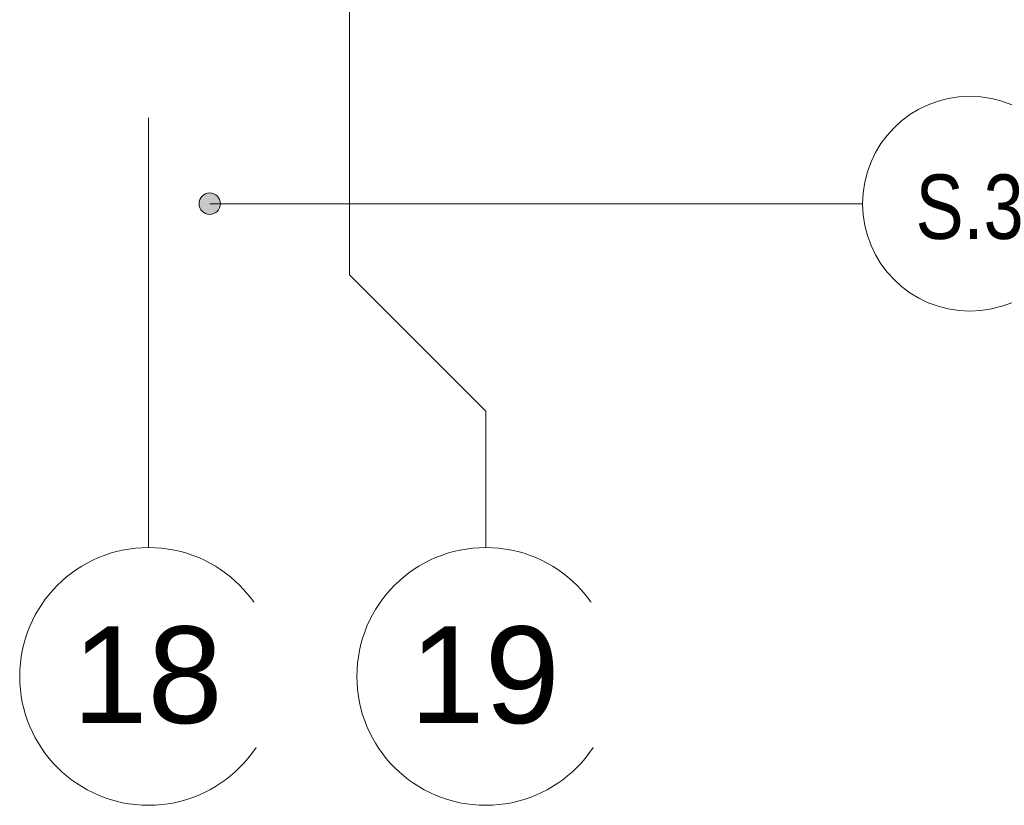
# Model space of a CAD drawing. Header units: millimetres. Extents: x 198345 to 441227, y -23587 to 80066.
# Tile 27 of 79: x 315902 to 320487, y 52516 to 56173. Entities that reach past the tile are written whole.
import ezdxf

# ---------------------------------------------------------------- set-up
doc = ezdxf.new("R2010")
doc.units = ezdxf.units.MM
doc.linetypes.add('Čerchovaná 20mm', pattern=[3000, 2000, -500, 0, -500])
for name, color, linetype, lineweight in [('CA_OSY', 5, 'Continuous', 9), ('CA_PSVBUB', 3, 'Continuous', 9), ('CA_TEXT35', 62, 'Continuous', 9)]:
    doc.layers.add(name, color=color, linetype=linetype, lineweight=lineweight)
doc.styles.add('Arial_2', font='arial.ttf', dxfattribs={"height": 450})
doc.styles.add('Arial_6', font='arial.ttf', dxfattribs={"width": 0.8, "height": 300})

# ---------------------------------------------------------------- blocks, each defined once
blk = doc.blocks.new('Osnova - Bublina osnovy 12mm-4850-PŮDORYS _6_160 _ vestavek V9')
at = {"layer": 'CA_TEXT35'}
blk.add_circle((0, 0), 6, dxfattribs=at)
blk = doc.blocks.new('HP_Popisek stěny - HP_Popisek stěny-1417901-PŮDORYS _6_160 _ vestavek V9')
at = {"layer": 'CA_PSVBUB'}
blk.add_circle((0, 0), 5, dxfattribs=at)

msp = doc.modelspace()

# ---------------------------------------------------------------- hatches: boundary and pattern name
at = {"layer": 'CA_PSVBUB'}
h = msp.add_hatch(color=256, dxfattribs=at)
edge = h.paths.add_edge_path()
edge.add_arc((316786.9, 55316.3), 50, 0, 360)

# ---------------------------------------------------------------- linework, layer by layer
at = {"layer": 'CA_OSY', "linetype": 'Čerchovaná 20mm'}
for p, q in [((316501.9, 53715.8), (316501.9, 75184.5)), ((317436.9, 54985.8), (317436.9, 73914.5))]:
    msp.add_line(p, q, dxfattribs=at)
at = {"layer": 'CA_OSY'}
for p, q in [((317436.9, 54985.8), (318071.9, 54350.8)), ((318071.9, 54350.8), (318071.9, 53715.8))]:
    msp.add_line(p, q, dxfattribs=at)
at = {"layer": 'CA_PSVBUB'}
msp.add_line((316786.9, 55316.3), (319826.9, 55316.3), dxfattribs=at)
msp.add_circle((316786.9, 55316.3), 50, dxfattribs=at)

# ---------------------------------------------------------------- block references
at = {"layer": 'CA_PSVBUB', "xscale": 99.99999999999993, "yscale": 99.99999999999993, "zscale": 99.99999999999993}
msp.add_blockref('HP_Popisek stěny - HP_Popisek stěny-1417901-PŮDORYS _6_160 _ vestavek V9', (320326.9, 55316.3), dxfattribs=at)
at = {"layer": 'CA_TEXT35', "xscale": 99.99999999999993, "yscale": 99.99999999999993, "zscale": 99.99999999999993}
for p in [(316501.9, 53115.8), (318071.9, 53115.8)]:
    msp.add_blockref('Osnova - Bublina osnovy 12mm-4850-PŮDORYS _6_160 _ vestavek V9', p, dxfattribs=at)

# ---------------------------------------------------------------- next in the draw order: texts
at = {"layer": 'CA_PSVBUB', "insert": (320073.6, 55452.3), "char_height": 300, "width": 622.109, "attachment_point": 1, "style": 'Arial_6', "bg_fill": 3, "box_fill_scale": 1.25, "bg_fill_color": 256, "bg_fill_true_color": 13158600, "bg_fill_transparency": 0}
msp.add_mtext('S.3', dxfattribs=at)
at = {"layer": 'CA_TEXT35', "char_height": 450, "width": 849.789, "attachment_point": 1, "style": 'Arial_2', "bg_fill": 3, "box_fill_scale": 1.25, "bg_fill_color": 256, "bg_fill_true_color": 13158600, "bg_fill_transparency": 0}
for s, insert in [('18', (316147.7, 53348.3)), ('19', (317717.7, 53348.3))]:
    msp.add_mtext(s, dxfattribs=dict(at, insert=insert))

doc.saveas('drawing.dxf')
